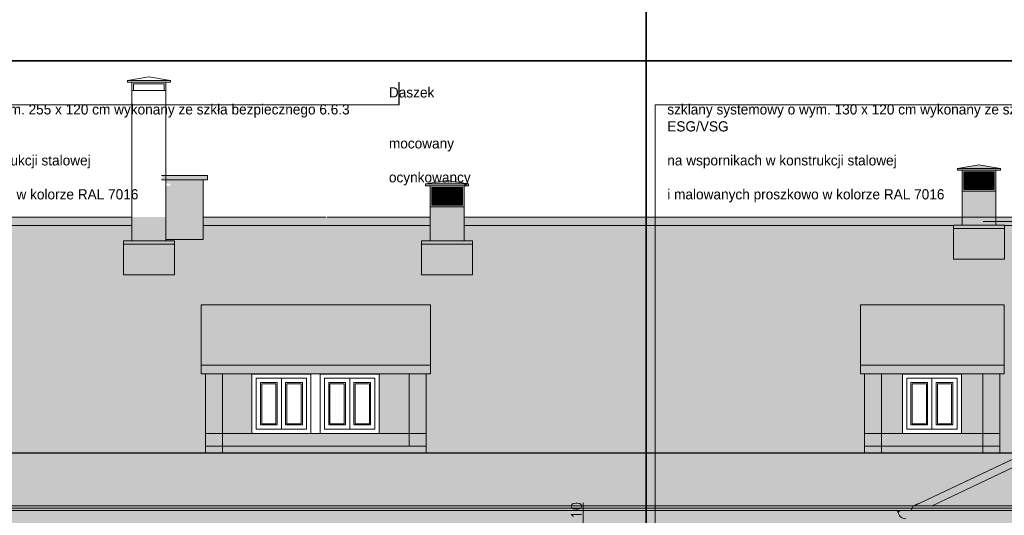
# Model space of a CAD drawing. Header units: millimetres. Extents: x -740 to 33545, y -26688 to 22494.
# Tile 23 of 256: x 622 to 1782, y 12009 to 12593. Entities that reach past the tile are written whole.
import ezdxf
from ezdxf.lldxf.tags import DXFTag

# ---------------------------------------------------------------- set-up
doc = ezdxf.new("R2010")
doc.units = ezdxf.units.MM
doc.header["$MEASUREMENT"] = 0
doc.layers.get('Defpoints').update_dxf_attribs({"color": 252})
doc.layers.add('a3', color=252, linetype='Continuous', lineweight=30, plot=False)
for name, color, linetype, lineweight in [('A_l.widokowa', 252, 'Continuous', 18), ('A_linie widokowe', 252, 'Continuous', 18), ('l.przerywana', 252, 'ICAD_ISO03W100', 5), ('l.widokowa', 252, 'Continuous', 15), ('l.wypełnien', 252, 'Continuous', 5), ('wymiarowanie', 252, 'Continuous', 9)]:
    doc.layers.add(name, color=color, linetype=linetype, lineweight=lineweight)
doc.styles.add('styl2', font='simplex.shx')
tags = doc.linetypes.add('ICAD_ISO03W100', pattern=[30, 12, -18]).pattern_tags.tags
tags[6:7] = [DXFTag(74, 4), DXFTag(75, 0), DXFTag(340, '0'), DXFTag(46, 1.0), DXFTag(50, 0.0), DXFTag(44, 0.0), DXFTag(45, 0.0)]
tags[4:5] = [DXFTag(74, 4), DXFTag(75, 0), DXFTag(340, '0'), DXFTag(46, 1.0), DXFTag(50, 0.0), DXFTag(44, 0.0), DXFTag(45, 0.0)]
doc.dimstyles.new('Skala 1-50', dxfattribs={"dimtxt": 12, "dimasz": 5, "dimexe": 1, "dimexo": 1, "dimgap": 1.5, "dimtad": 1, "dimdec": 1, "dimrnd": 0.5, "dimtxsty": 'styl2', "dimblk": 'ARCHTICK', "dimcen": 5, "dimadec": 0, "dimazin": 0, "dimtfac": 1, "dimtdec": 1, "dimtmove": 1, "dimatfit": 3, "dimldrblk": 'ARCHTICK', "dimfxl": 0, "dimlwd": -1, "dimlwe": -1, "dimarcsym": 0})
pattern_1 = [(274.9697, (15.64, 17), (-16.99985222, 204.000017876), [15.699024, -376.776457]), (180, (17, 1.36), (-17, -17), [1.36, -15.64]), (0, (0, 0), (17, 17), [4.76, -12.24]), (90, (4.76, 0), (-17, 17), [1.7, -15.3]), (270, (15.64, 1.7), (17, -17), [1.7, -15.3]), (0, (15.64, 0), (17, 17), [1.36, -15.64]), (0, (0, 1.36), (17, 17), [3.4, -13.6]), (85.0303, (3.4, 1.36), (16.99985222, 204.000017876), [15.699024, -376.776457]), (52.6961, (3.4, 2.21), (-220.999760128, -289.00018261), [4.488136, -444.32475]), (18.4349, (6.12, 5.78), (34.0000074, 16.9999729), [4.300694, -49.458015]), (341.5651, (10.2, 7.14), (-34.0000074, 16.9999729), [4.300694, -49.458015]), (307.3039, (14.28, 5.78), (220.999760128, -289.00018261), [4.488136, -444.32475]), (20.2249, (6.97, 4.59), (-186.999953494, -68.000141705), [3.442245, -340.781524]), (339.7751, (10.2, 5.78), (186.999953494, -68.000141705), [3.442245, -340.781524]), (307.4054, (13.43, 4.59), (170.000169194, -220.999871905), [3.638153, -360.177725]), (52.5946, (4.76, 1.7), (-170.000169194, -220.999871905), [3.638153, -360.177725])]

# ---------------------------------------------------------------- blocks, each defined once
blk = doc.blocks.new('_ArchTick')
at = {"color": 0, "linetype": 'ByBlock', "const_width": 0.15}
blk.add_lwpolyline([(-0.5, -0.5), (0.5, 0.5)], dxfattribs=at)
blk = doc.blocks.new('*D1927')
at = {"layer": 'Defpoints', "color": 0}
for p in [(1260.2, 11996.9), (1260.2, 11987.1), (1286, 11987.1)]:
    blk.add_point(p, dxfattribs=at)
at = {"layer": 'wymiarowanie', "color": 0}
for p, q in [((1286, 11996.9), (1286, 12024.1)), ((1276, 11996.9), (1287, 11996.9)), ((1286, 11996.9), (1286, 11987.1)), ((1276, 11987.1), (1287, 11987.1))]:
    blk.add_line(p, q, dxfattribs=at)
at = {"layer": 'wymiarowanie', "color": 0, "xscale": 5, "yscale": 5, "zscale": 5}
for p, rotation in [((1286, 11996.9), 90), ((1286, 11987.1), 270)]:
    blk.add_blockref('_ArchTick', p, dxfattribs=dict(at, rotation=rotation))
at = {"layer": 'wymiarowanie', "color": 0, "insert": (1278.2, 12014.8), "char_height": 12, "attachment_point": 5, "rotation": 90, "style": 'styl2'}
blk.add_mtext('10', dxfattribs=at)
blk = doc.blocks.new('kominek')
at = {"layer": 'l.wypełnien'}
h = blk.add_hatch(dxfattribs=at)
h.set_pattern_fill('ANSI37', color=256, scale=10, style=0)
h.set_pattern_definition([(45, (0, 10), (-0.88388348, 0.88388348), []), (135, (0, 10), (-0.88388348, -0.88388348), [])])
h.paths.add_polyline_path([(4702.4, 10862.6), (4738.4, 10862.6), (4738.4, 10841.6), (4702.4, 10841.6)])
at = {"layer": 'A_l.widokowa', "color": 7}
for p, q in [((4695.1, 10866.6), (4720.4, 10870.9)), ((4745.7, 10866.6), (4720.4, 10870.9)), ((4695.1, 10866.6), (4720.4, 10866.6)), ((4745.7, 10866.6), (4720.4, 10866.6))]:
    blk.add_line(p, q, dxfattribs=at)
for points in [[(4700.4, 10864.6), (4695.1, 10864.6), (4695.1, 10866.6)], [(4740.4, 10864.6), (4745.7, 10864.6), (4745.7, 10866.6)]]:
    blk.add_lwpolyline(points, dxfattribs=at)
for points in [[(4700.4, 10864.6), (4740.4, 10864.6), (4740.4, 10839.6), (4700.4, 10839.6)], [(4702.4, 10862.6), (4738.4, 10862.6), (4738.4, 10841.6), (4702.4, 10841.6)]]:
    blk.add_lwpolyline(points, close=True, dxfattribs=at)
at = {"layer": 'A_l.widokowa'}
blk.add_lwpolyline([(4700.4, 10839.6), (4740.4, 10839.6), (4740.4, 10799.6), (4700.4, 10799.6)], close=True, dxfattribs=at)

msp = doc.modelspace()

# ---------------------------------------------------------------- hatches: boundary and pattern name
at = {"layer": 'l.wypełnien'}
h = msp.add_hatch(color=256, dxfattribs=at)
h.paths.add_polyline_path([(1732.39, 12350.82), (1772.39, 12350.82), (1772.39, 12360.32), (1772.39, 12390.82), (1732.39, 12390.82), (1732.39, 12360.32)])
h.paths.add_polyline_path([(1732.39, 12390.82), (1772.39, 12390.82), (1772.39, 12415.82), (1732.39, 12415.82)])
h.paths.add_polyline_path([(1734.39, 12413.82), (1734.39, 12392.82), (1770.39, 12392.82), (1770.39, 12413.82)], flags=16)
h.paths.add_polyline_path([(1727.05, 12417.82), (1752.39, 12422.08), (1777.74, 12417.82), (1752.39, 12417.82)])
h.paths.add_polyline_path([(1727.05, 12417.82), (1752.39, 12417.82), (1777.74, 12417.82), (1777.74, 12415.82), (1772.39, 12415.82), (1732.39, 12415.82), (1727.05, 12415.82)])
h = msp.add_hatch(color=256, dxfattribs=at)
h.paths.add_polyline_path([(794.64, 12360.32), (794.64, 12372.42), (794.64, 12397.42), (799.99, 12397.42), (799.99, 12399.42), (794.64, 12400.32), (794.64, 12404.32), (838.6, 12404.32), (838.6, 12360.32), (838.6, 12350.32), (838.6, 12333.87), (794.64, 12333.87)])
h.paths.add_polyline_path([(789.64, 12409.32), (789.64, 12404.32), (794.64, 12404.32), (838.6, 12404.32), (843.6, 12404.32), (843.6, 12409.32)])
h = msp.add_hatch(color=256, dxfattribs=at)
h.paths.add_polyline_path([(1105.91, 12332.42), (1145.91, 12332.42), (1145.91, 12341.93), (1145.91, 12372.42), (1105.91, 12372.42), (1105.91, 12341.93)])
h.paths.add_polyline_path([(1105.91, 12372.42), (1145.91, 12372.42), (1145.91, 12397.42), (1105.91, 12397.42)])
h.paths.add_polyline_path([(1107.91, 12395.42), (1107.91, 12374.42), (1143.91, 12374.42), (1143.91, 12395.42)], flags=16)
h.paths.add_polyline_path([(1100.56, 12399.42), (1125.91, 12403.69), (1151.25, 12399.42), (1125.91, 12399.42)])
h.paths.add_polyline_path([(1100.56, 12399.42), (1125.91, 12399.42), (1151.25, 12399.42), (1151.25, 12397.42), (1145.91, 12397.42), (1105.91, 12397.42), (1100.56, 12397.42)])
h = msp.add_hatch(color=256, dxfattribs=at)
h.paths.add_polyline_path([(38.61, 12360.32), (-420.14, 12085.31), (-556.93, 12020.48), (-557.9, 12020.48), (-558.81, 12020.05), (-560.13, 12015.14), (-575.16, 12014.85), (-576.04, 12014.11, 1.0911684), (-567.04, 12005.11), (-557.56, 12005.11), (-557.56, 11996.93), (2523.58, 11996.93), (2524.25, 12005.11), (2533.07, 12005.11, 0.4399017), (2541.83, 12014.66), (2541.32, 12014.86), (2526.67, 12014.85), (2524.84, 12020.05), (2522.96, 12020.48), (2386.16, 12085.31), (1927.42, 12360.32)])
h.paths.add_polyline_path([(841.28, 12175.76), (1101.41, 12175.76), (1101.41, 12082.59), (841.28, 12082.59)], flags=16)
h.paths.add_polyline_path([(178.34, 12175.76), (338.56, 12175.76), (338.56, 12082.59), (178.34, 12082.59)], flags=16)
h.paths.add_polyline_path([(1617.67, 12175.76), (1777.05, 12175.76), (1777.05, 12082.59), (1617.67, 12082.59)], flags=16)
h = msp.add_hatch(dxfattribs=at)
h.set_pattern_fill('SPANTILE', color=256, scale=17, style=0)
h.set_pattern_definition(pattern_1)
h.paths.add_polyline_path([(2090.83, 12251.86), (1813, 12085.31), (1676.21, 12020.48), (283.89, 12020.48), (147.1, 12085.31), (-88.82, 12226.74), (-88.82, 12262.71), (-88.82, 12266.71), (-100.04, 12266.71), (39.43, 12350.32), (118.14, 12350.32), (118.14, 12320.94), (178.14, 12320.94), (178.14, 12350.32), (754.64, 12350.32), (754.64, 12332.42), (744.64, 12332.42), (744.64, 12328.42), (804.64, 12328.42), (804.64, 12332.42), (794.64, 12332.42), (794.64, 12333.87), (838.6, 12333.87), (838.6, 12350.32), (1105.91, 12350.32), (1105.91, 12332.42), (1095.91, 12332.42), (1095.91, 12328.42), (1095.91, 12292.45), (1155.91, 12292.45), (1155.91, 12328.42), (1155.91, 12332.42), (1145.91, 12332.42), (1145.91, 12350.32), (1722.39, 12350.32), (1722.39, 12346.81), (1722.39, 12310.84), (1782.39, 12310.84), (1782.39, 12346.81), (1782.39, 12350.32), (1926.6, 12350.32)])
h.paths.add_polyline_path([(841.28, 12175.76), (1101.41, 12175.76), (1101.41, 12082.59), (841.28, 12082.59)], flags=16)
h.paths.add_polyline_path([(178.34, 12175.76), (338.56, 12175.76), (338.56, 12082.59), (178.34, 12082.59)], flags=16)
h.paths.add_polyline_path([(1617.67, 12175.76), (1777.05, 12175.76), (1777.05, 12082.59), (1617.67, 12082.59)], flags=16)
h.paths.add_polyline_path([(836.28, 12186.02), (1106.41, 12186.02), (1106.41, 12175.76), (836.28, 12175.76)], flags=16)
h.paths.add_polyline_path([(804.64, 12328.42), (744.64, 12328.42), (744.64, 12292.45), (804.64, 12292.45)], flags=16)
h.paths.add_polyline_path([(173.34, 12186.02), (343.56, 12186.02), (343.56, 12175.76), (173.34, 12175.76)], flags=16)
h.paths.add_polyline_path([(1612.67, 12186.02), (1782.05, 12186.02), (1782.05, 12175.76), (1612.67, 12175.76)], flags=16)
h = msp.add_hatch(dxfattribs=at)
h.set_pattern_fill('SPANTILE', color=256, scale=17, style=0)
h.set_pattern_definition(pattern_1)
h.paths.add_polyline_path([(1697.21, 12020.48), (1817.63, 12077.59), (2099.58, 12246.62), (2381.98, 12077.38), (2501.95, 12020.48)])
h = msp.add_hatch(color=256, dxfattribs=at)
h.paths.add_polyline_path([(1045.85, 12175.58), (1081.41, 12175.58), (1081.41, 12105.58), (1045.85, 12105.58)])
h.paths.add_polyline_path([(861.28, 12175.76), (895.99, 12175.76), (895.99, 12105.58), (861.28, 12105.58)])
h = msp.add_hatch(color=256, dxfattribs=at)
h.paths.add_polyline_path([(1731.65, 12175.58), (1757.05, 12175.58), (1757.05, 12105.58), (1731.65, 12105.58)])
h.paths.add_polyline_path([(1662.22, 12175.58), (1637.67, 12175.58), (1637.67, 12105.58), (1662.22, 12105.58)])
h = msp.add_hatch(color=256, dxfattribs=at)
h.paths.add_polyline_path([(861.28, 12090.58), (1081.41, 12090.58), (1081.41, 12105.58), (1045.85, 12105.58), (976.42, 12105.58), (965.42, 12105.58), (895.99, 12105.58), (861.28, 12105.58)])
h.paths.add_polyline_path([(1101.41, 12082.59), (1101.41, 12090.58), (1081.41, 12090.58), (861.28, 12090.58), (861.28, 12082.59)])
h.paths.add_polyline_path([(841.28, 12090.58), (861.28, 12090.58), (861.28, 12105.58), (841.28, 12105.58)])
h.paths.add_polyline_path([(1101.41, 12090.58), (1101.41, 12105.58), (1081.41, 12105.58), (1081.41, 12090.58)])
h.paths.add_polyline_path([(861.28, 12082.59), (861.28, 12090.58), (841.28, 12090.58), (841.28, 12082.59)])
h = msp.add_hatch(color=256, dxfattribs=at)
h.paths.add_polyline_path([(1637.67, 12090.58), (1757.05, 12090.58), (1757.05, 12105.58), (1731.65, 12105.58), (1662.22, 12105.58), (1637.67, 12105.58)])
h.paths.add_polyline_path([(1757.05, 12082.59), (1757.05, 12090.58), (1637.67, 12090.58), (1637.67, 12082.59)])
h.paths.add_polyline_path([(1617.67, 12090.58), (1637.67, 12090.58), (1637.67, 12105.58), (1617.67, 12105.58)])
h.paths.add_polyline_path([(1757.05, 12090.58), (1777.05, 12090.58), (1777.05, 12105.58), (1757.05, 12105.58)])
h.paths.add_polyline_path([(1637.67, 12082.59), (1637.67, 12090.58), (1617.67, 12090.58), (1617.67, 12082.59)])
h.paths.add_polyline_path([(1777.05, 12082.59), (1777.05, 12090.58), (1757.05, 12090.58), (1757.05, 12082.59)])
at = {"layer": 'wymiarowanie'}
h = msp.add_hatch(dxfattribs=at)
h.set_pattern_fill('SPANTILE', color=256, scale=10, style=0)
h.set_pattern_definition([(274.9697, (9.2, 10), (-9.99991307, 120.000010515), [9.23472, -221.63321]), (180, (10, 0.8), (-10, -10), [0.8, -9.2]), (0, (0, 0), (10, 10), [2.8, -7.2]), (90, (2.8, 0), (-10, 10), [1, -9]), (270, (9.2, 1), (10, -10), [1, -9]), (0, (9.2, 0), (10, 10), [0.8, -9.2]), (0, (0, 0.8), (10, 10), [2, -8]), (85.0303, (2, 0.8), (9.99991307, 120.000010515), [9.23472, -221.63321]), (52.6961, (2, 1.3), (-129.999858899, -170.000107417), [2.64008, -261.3675]), (18.4349, (3.6, 3.4), (20.00000435, 9.999984), [2.52982, -29.09295]), (341.5651, (6, 4.2), (-20.00000435, 9.999984), [2.52982, -29.09295]), (307.3039, (8.4, 3.4), (129.999858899, -170.000107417), [2.64008, -261.3675]), (20.2249, (4.1, 2.7), (-109.999972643, -40.000083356), [2.02485, -200.45972]), (339.7751, (6, 3.4), (109.999972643, -40.000083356), [2.02485, -200.45972]), (307.4054, (7.9, 2.7), (100.000099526, -129.99992465), [2.14009, -211.86925]), (52.5946, (2.8, 1), (-100.000099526, -129.99992465), [2.14009, -211.86925])])
h.paths.add_polyline_path([(-127.77, 12250.09), (39.43, 12350.32), (1926.6, 12350.32), (2090.83, 12251.86), (1813, 12085.31), (1676.21, 12020.48), (283.89, 12020.48), (147.1, 12085.31)])
h.paths.add_polyline_path([(841.28, 12175.76), (1101.41, 12175.76), (1101.41, 12082.59), (841.28, 12082.59)], flags=16)
h.paths.add_polyline_path([(178.34, 12175.76), (338.56, 12175.76), (338.56, 12082.59), (178.34, 12082.59)], flags=16)
h.paths.add_polyline_path([(1617.67, 12175.76), (1777.05, 12175.76), (1777.05, 12082.59), (1617.67, 12082.59)], flags=16)
h.paths.add_polyline_path([(836.28, 12186.02), (1106.41, 12186.02), (1106.41, 12175.76), (836.28, 12175.76)], flags=16)
h.paths.add_polyline_path([(173.34, 12186.02), (343.56, 12186.02), (343.56, 12175.76), (173.34, 12175.76)], flags=16)
h.paths.add_polyline_path([(1612.67, 12186.02), (1782.05, 12186.02), (1782.05, 12175.76), (1612.67, 12175.76)], flags=16)
h.paths.add_polyline_path([(1697.21, 12020.48), (1817.63, 12077.59), (2099.58, 12246.62), (2381.98, 12077.38), (2501.95, 12020.48)])
h = msp.add_hatch(color=256, dxfattribs=at)
h.paths.add_polyline_path([(841.28, 12105.58), (861.28, 12105.58), (861.28, 12175.76), (841.28, 12175.76)])
h.paths.add_polyline_path([(1081.41, 12105.58), (1101.41, 12105.58), (1101.41, 12175.76), (1081.41, 12175.76)])
h = msp.add_hatch(color=256, dxfattribs=at)
h.paths.add_polyline_path([(1617.67, 12105.58), (1637.67, 12105.58), (1637.67, 12175.76), (1617.67, 12175.76)])
h.paths.add_polyline_path([(1757.05, 12105.58), (1777.05, 12105.58), (1777.05, 12175.76), (1757.05, 12175.76)])

# ---------------------------------------------------------------- linework, layer by layer
at = {"layer": 'a3'}
for points in [[(-739.79, 14029.38), (-739.79, 12544.38), (1360.21, 12544.38), (1360.21, 14029.38), (-739.79, 14029.38)], [(1360.21, 14029.38), (1360.21, 12544.38), (3460.21, 12544.38), (3460.21, 14029.38), (1360.21, 14029.38)], [(-739.79, 12544.38), (-739.79, 11059.38), (1360.21, 11059.38), (1360.21, 12544.38), (-739.79, 12544.38)], [(1360.21, 12544.38), (1360.21, 11059.38), (3460.21, 11059.38), (3460.21, 12544.38), (1360.21, 12544.38)]]:
    msp.add_lwpolyline(points, dxfattribs=at)
at = {"layer": 'A_l.widokowa'}
for p, q in [((749.3, 12521.32), (774.64, 12525.59)), ((799.99, 12521.32), (774.64, 12525.59)), ((749.3, 12521.32), (774.64, 12521.32)), ((799.99, 12521.32), (774.64, 12521.32))]:
    msp.add_line(p, q, dxfattribs=at)
for points in [[(754.64, 12519.32), (749.3, 12519.32), (749.3, 12521.32)], [(794.64, 12494.32), (794.64, 12519.32), (754.64, 12519.32), (754.64, 12494.32)], [(792.64, 12509.32), (792.64, 12517.32), (756.64, 12517.32), (756.64, 12509.32)], [(794.64, 12519.32), (799.99, 12519.32), (799.99, 12521.32)]]:
    msp.add_lwpolyline(points, dxfattribs=at)
for points in [[(794.64, 12509.32), (754.64, 12509.32), (754.64, 12332.42), (794.64, 12332.32)], [(1722.39, 12346.81), (1782.39, 12346.81), (1782.39, 12310.84), (1722.39, 12310.84)], [(744.64, 12328.42), (804.64, 12328.42), (804.64, 12292.45), (744.64, 12292.45)], [(1095.91, 12328.42), (1155.91, 12328.42), (1155.91, 12292.45), (1095.91, 12292.45)]]:
    msp.add_lwpolyline(points, close=True, dxfattribs=at)
at = {"layer": 'A_linie widokowe'}
for points in [[(1782.39, 12350.82), (1722.39, 12350.82), (1722.39, 12346.81), (1782.39, 12346.81)], [(804.64, 12332.42), (744.64, 12332.42), (744.64, 12328.42), (804.64, 12328.42)], [(1155.91, 12332.42), (1095.91, 12332.42), (1095.91, 12328.42), (1155.91, 12328.42)]]:
    msp.add_lwpolyline(points, close=True, dxfattribs=at)
at = {"layer": 'A_linie widokowe', "linetype": 'Continuous', "lineweight": -2}
for points in [[(984.52, 12082.59), (152.93, 12082.59)], [(1807.17, 12082.59), (984.52, 12082.59), (984.52, 12082.59)]]:
    msp.add_lwpolyline(points, dxfattribs=at)
at = {"layer": 'l.przerywana', "ltscale": 0.2}
for p, q in [((861.28, 12175.76), (861.28, 12082.59)), ((1081.41, 12175.76), (1081.41, 12090.58)), ((1637.67, 12082.59), (1637.67, 12175.76)), ((1757.05, 12082.59), (1757.05, 12175.76))]:
    msp.add_line(p, q, dxfattribs=at)
at = {"layer": 'l.widokowa'}
for p, q in [((789.64, 12409.32), (843.6, 12409.32)), ((789.64, 12404.32), (843.6, 12404.32)), ((838.6, 12404.32), (838.6, 12333.87)), ((843.6, 12409.32), (843.6, 12404.32)), ((38.61, 12360.32), (754.64, 12360.32)), ((838.6, 12360.32), (983.01, 12360.32)), ((1105.91, 12360.32), (984.52, 12360.32)), ((1927.42, 12360.32), (1145.91, 12360.32)), ((1722.39, 12350.32), (1153.35, 12350.32)), ((838.6, 12333.87), (794.64, 12333.87)), ((1091.41, 12257.13), (851.28, 12257.13)), ((1767.05, 12257.13), (1627.67, 12257.13)), ((1106.41, 12186.02), (836.28, 12186.02)), ((1782.05, 12186.02), (1612.67, 12186.02)), ((841.28, 12175.76), (841.28, 12082.59)), ((1091.41, 12175.76), (851.28, 12175.76)), ((1101.41, 12175.76), (1101.41, 12082.59)), ((1617.67, 12082.59), (1617.67, 12175.76)), ((1767.05, 12175.76), (1627.67, 12175.76)), ((1777.05, 12082.59), (1777.05, 12175.76)), ((1657.1, 12014.11), (1655.9, 12013.42))]:
    msp.add_line(p, q, dxfattribs=at)
at = {"layer": 'l.widokowa', "ltscale": 0.3}
for p, q in [((1101.41, 12105.58), (841.28, 12105.58)), ((1777.05, 12105.58), (1617.67, 12105.58)), ((1101.41, 12090.58), (841.28, 12090.58)), ((1777.05, 12090.58), (1617.67, 12090.58)), ((1676.21, 12020.48), (1813.34, 12085.51)), ((1697.21, 12020.48), (1817.19, 12077.38))]:
    msp.add_line(p, q, dxfattribs=at)
at = {"layer": 'l.widokowa'}
for points in [[(1782.39, 12350.32), (1926.6, 12350.32), (2090.83, 12251.86), (1813, 12085.31), (1676.21, 12020.48), (283.89, 12020.48), (147.1, 12085.31), (-127.77, 12250.09)], [(754.64, 12350.32), (178.14, 12350.32)], [(178.14, 12350.32), (754.64, 12350.32)], [(1105.91, 12350.32), (838.6, 12350.32)], [(838.6, 12350.32), (1105.91, 12350.32)], [(1722.39, 12350.32), (1145.91, 12350.32)], [(1145.91, 12350.32), (1722.39, 12350.32)], [(1697.21, 12020.48), (1817.63, 12077.59), (2099.58, 12246.62), (2381.98, 12077.38), (2501.95, 12020.48), (1697.21, 12020.48)], [(-559.65, 12017.67), (984.52, 12017.67)], [(-557.9, 12020.48), (2522.96, 12020.48)], [(2525.68, 12017.67), (984.52, 12017.67)], [(1680.86, 12023.09), (1674.33, 12020.05), (1672.5, 12014.85)], [(-575.16, 12014.85), (984.52, 12014.85)], [(2541.19, 12014.85), (984.52, 12014.85)]]:
    msp.add_lwpolyline(points, dxfattribs=at)
for points in [[(836.28, 12175.76), (1106.41, 12175.76), (1106.41, 12257.13), (836.28, 12257.13)], [(1612.67, 12175.76), (1782.05, 12175.76), (1782.05, 12257.13), (1612.67, 12257.13)], [(836.28, 12186.02), (1106.41, 12186.02), (1106.41, 12175.76), (836.28, 12175.76)], [(1612.67, 12186.02), (1782.05, 12186.02), (1782.05, 12175.76), (1612.67, 12175.76)], [(841.28, 12175.76), (1101.41, 12175.76), (1101.41, 12082.59), (841.28, 12082.59)], [(965.42, 12175.58), (895.99, 12175.58), (895.99, 12105.58), (965.42, 12105.58)], [(1045.85, 12175.58), (976.42, 12175.58), (976.42, 12105.58), (1045.85, 12105.58)], [(1617.67, 12175.76), (1777.05, 12175.76), (1777.05, 12082.59), (1617.67, 12082.59)], [(1731.65, 12175.58), (1662.22, 12175.58), (1662.22, 12105.58), (1731.65, 12105.58)]]:
    msp.add_lwpolyline(points, close=True, dxfattribs=at)
msp.add_circle((1657.85, 12014.11), 0.75, dxfattribs=at)
msp.add_arc((1666.1, 12014.11), 9, 180, 270, dxfattribs=at)
at = {"layer": 'l.wypełnien'}
for p, q in [((421.52, 12492.72), (1069.39, 12492.72)), ((1370.94, 11881.58), (1370.94, 12492.72)), ((1370.94, 12492.72), (2018.81, 12492.72))]:
    msp.add_line(p, q, dxfattribs=at)
for points in [[(900.99, 12170.58), (930.7, 12170.58), (930.7, 12110.58), (900.99, 12110.58)], [(960.42, 12170.58), (930.7, 12170.58), (930.7, 12110.58), (960.42, 12110.58)], [(981.42, 12170.58), (1011.14, 12170.58), (1011.14, 12110.58), (981.42, 12110.58)], [(1040.85, 12170.58), (1011.14, 12170.58), (1011.14, 12110.58), (1040.85, 12110.58)], [(1667.22, 12170.58), (1696.94, 12170.58), (1696.94, 12110.58), (1667.22, 12110.58)], [(1726.65, 12170.58), (1696.94, 12170.58), (1696.94, 12110.58), (1726.65, 12110.58)], [(905.99, 12165.58), (925.7, 12165.58), (925.7, 12115.58), (905.99, 12115.58)], [(907.49, 12164.08), (924.2, 12164.08), (924.2, 12117.08), (907.49, 12117.08)], [(955.42, 12165.58), (935.7, 12165.58), (935.7, 12115.58), (955.42, 12115.58)], [(953.92, 12164.08), (937.2, 12164.08), (937.2, 12117.08), (953.92, 12117.08)], [(986.42, 12165.58), (1006.14, 12165.58), (1006.14, 12115.58), (986.42, 12115.58)], [(987.92, 12164.08), (1004.64, 12164.08), (1004.64, 12117.08), (987.92, 12117.08)], [(1035.85, 12165.58), (1016.14, 12165.58), (1016.14, 12115.58), (1035.85, 12115.58)], [(1034.35, 12164.08), (1017.64, 12164.08), (1017.64, 12117.08), (1034.35, 12117.08)], [(1672.22, 12165.58), (1691.94, 12165.58), (1691.94, 12115.58), (1672.22, 12115.58)], [(1673.72, 12164.08), (1690.44, 12164.08), (1690.44, 12117.08), (1673.72, 12117.08)], [(1721.65, 12165.58), (1701.94, 12165.58), (1701.94, 12115.58), (1721.65, 12115.58)], [(1720.15, 12164.08), (1703.44, 12164.08), (1703.44, 12117.08), (1720.15, 12117.08)]]:
    msp.add_lwpolyline(points, close=True, dxfattribs=at)
at = {"layer": 'wymiarowanie', "lineweight": 30}
msp.add_line((1069.39, 12492.72), (1069.39, 12519.41), dxfattribs=at)
at = {"layer": 'wymiarowanie'}
msp.add_line((1757.18, 12355.25), (3196.88, 12355.25), dxfattribs=at)
for points in [[(960.42, 12170.58), (900.99, 12170.58), (900.99, 12110.58), (960.42, 12110.58)], [(1040.85, 12170.58), (981.42, 12170.58), (981.42, 12110.58), (1040.85, 12110.58)], [(1726.65, 12170.58), (1667.22, 12170.58), (1667.22, 12110.58), (1726.65, 12110.58)]]:
    msp.add_lwpolyline(points, close=True, dxfattribs=at)

# ---------------------------------------------------------------- block references
at = {"layer": 'l.wypełnien', "xscale": -1}
for p in [(6472.79, 1551.18), (5846.31, 1532.79)]:
    msp.add_blockref('kominek', p, dxfattribs=at)

# ---------------------------------------------------------------- texts
at = {"layer": 'wymiarowanie', "char_height": 12, "width": 621.5287, "attachment_point": 1}
for s, insert in [('\\pi621.52874;{\\fCentury Gothic|b0|i0|c238|p34;}\\P{\\fCentury Gothic|b0|i0|c238|p34;Daszek szklany systemowy o wym. 255 x 120 cm wykonany ze szkła }{\\fCentury Gothic|b0|i0|c238|p34;bezpiecznego 6.6.3 ESG/VSG}\\P{\\fCentury Gothic|b0|i0|c238|p34;mocowany na wspornikach w konstrukcji stalowej }\\P{\\fCentury Gothic|b0|i0|c238|p34;ocynkowancy i malowanych proszkowo w kolorze RAL 7016}', (435.83, 12533.27)), ('\\pi621.52874;{\\fCentury Gothic|b0|i0|c238|p34;}\\P{\\fCentury Gothic|b0|i0|c238|p34;Daszek szklany systemowy o wym. 130 x 120 cm wykonany ze szkła }{\\fCentury Gothic|b0|i0|c238|p34;bezpiecznego 6.6.3 ESG/VSG}\\P{\\fCentury Gothic|b0|i0|c238|p34;mocowany na wspornikach w konstrukcji stalowej }\\P{\\fCentury Gothic|b0|i0|c238|p34;ocynkowancy i malowanych proszkowo w kolorze RAL 7016}', (1385.25, 12533.27))]:
    msp.add_mtext(s, dxfattribs=dict(at, insert=insert))

# ---------------------------------------------------------------- dimensions: what is measured, and where the dimension line sits
at = {"layer": 'wymiarowanie'}
dim = msp.add_linear_dim(base=(1285.98, 11987.09), p1=(1260.24, 11996.93), p2=(1260.24, 11987.09), angle=90, dimstyle='Skala 1-50', override={"dimtmove": 0, "dimfxl": 10}, dxfattribs=at)
dim.commit()
dim.dimension.update_dxf_attribs({"geometry": '*D1927', "text_midpoint": (1285.98, 12014.85), "dimtype": 160})

doc.saveas('drawing.dxf')
